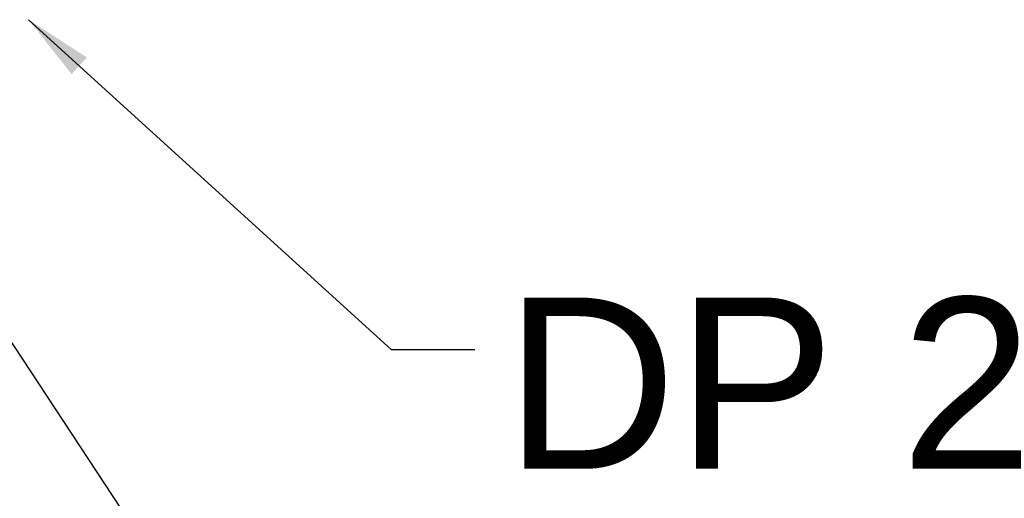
# Model space of a CAD drawing. Header units: millimetres. Extents: x 40090 to 187415, y -53271 to 40260.
# Tile 41 of 43: x 55958 to 56820, y 13618 to 14037. Entities that reach past the tile are written whole.
import ezdxf

# ---------------------------------------------------------------- set-up
doc = ezdxf.new("R2010")
doc.units = ezdxf.units.MM
doc.layers.add('AVM_projektor', color=6, linetype='Continuous')
doc.layers.add('AVM_reproduktor', color=6, linetype='Continuous')
doc.styles.add('AVM', font='arial.ttf')
doc.styles.get("Standard").update_dxf_attribs({"font": 'arial.ttf'})
doc.dimstyles.new('AVM-1_50', dxfattribs={"dimscale": 40, "dimtxt": 2.5, "dimasz": 2.5, "dimexe": 1.25, "dimexo": 0.625, "dimtad": 1, "dimdec": 0, "dimrnd": 1, "dimtxsty": 'AVM', "dimcen": 2.5, "dimclrd": 256, "dimclre": 256, "dimclrt": 256, "dimadec": 0, "dimazin": 0, "dimtfac": 1, "dimtdec": 0, "dimtmove": 0, "dimatfit": 3, "dimfxl": 0, "dimarcsym": 0})

msp = doc.modelspace()

# ---------------------------------------------------------------- texts
at = {"layer": 'AVM_projektor', "insert": (56382.4, 13794.07), "char_height": 150, "width": 1361.3175, "attachment_point": 1}
msp.add_mtext('DP 2', dxfattribs=at)

# ---------------------------------------------------------------- leaders
at = {"layer": 'AVM_projektor', "annotation_type": 0, "has_hookline": 1, "hookline_direction": 0, "text_width": 438.64}
msp.add_leader([(55965.57, 14037.4), (56282.98, 13748.51), (56356.11, 13748.51)], dimstyle='AVM-1_50', override={"dimasz": 1.5, "dimgap": 0.625, "dimtad": 0, "dimclrd": 6}, dxfattribs=at)
at = {"layer": 'AVM_reproduktor', "annotation_type": 0, "has_hookline": 1, "hookline_direction": 0, "text_width": 371.11}
msp.add_leader([(55840.43, 13921.76), (56170.97, 13420.01), (56230.97, 13420.01)], dimstyle='AVM-1_50', override={"dimasz": 1.5, "dimgap": 0.625, "dimtad": 0, "dimclrd": 6}, dxfattribs=at)

doc.saveas('drawing.dxf')
